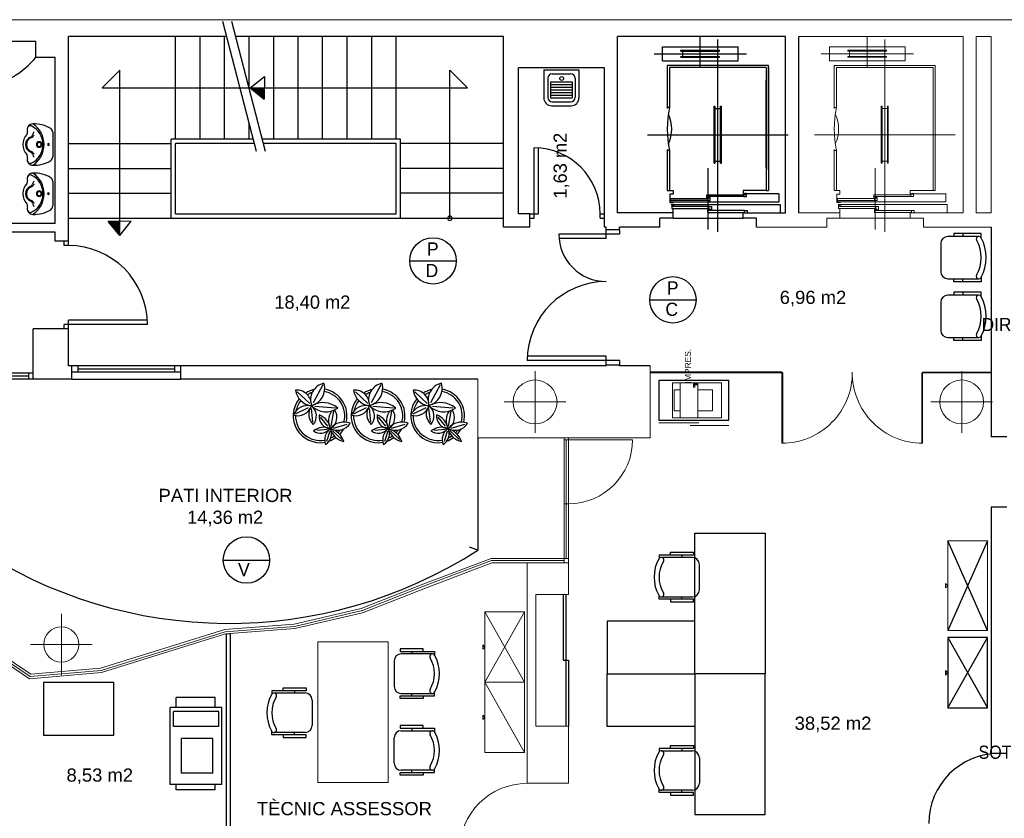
# Model space of a CAD drawing. Header units: metres. Extents: x -1 to 438, y -6 to 39.
# Tile 6 of 7: x 410 to 421, y 19 to 28. Entities that reach past the tile are written whole.
import ezdxf

# ---------------------------------------------------------------- set-up
doc = ezdxf.new("R2010")
doc.units = ezdxf.units.M
doc.linetypes.add('CONTINUA', pattern=[0])
doc.linetypes.add('PUNKT', pattern=[6.35, 0, -6.35])
for name, color, linetype, lineweight in [('P1 MOBLES ACTUAL', 7, 'CONTINUA', 25), ('P1 MURS ACTUAL', 7, 'CONTINUA', 25), ('P1 TEXT ACTUAL', 7, 'CONTINUA', 25)]:
    doc.layers.add(name, color=color, linetype=linetype, lineweight=lineweight)
doc.styles.add('ARIAL', font='arial.ttf')
doc.styles.add('Century Gothic', font='txt')

# ---------------------------------------------------------------- blocks, each defined once
blk = doc.blocks.new('OBJETO_COMPLEJO_2')
at = {"layer": 'P1 MURS ACTUAL', "transparency": 33554687}
for start, end in [(90, 270), (270, 90)]:
    blk.add_arc((415.167, 25.989), 0.025, start, end, dxfattribs=at)

msp = doc.modelspace()

# ---------------------------------------------------------------- linework, layer by layer
at = {"layer": 'P1 MOBLES ACTUAL', "color": 180, "linetype": 'CONTINUA', "transparency": 33554687}
for p, q in [((421.188, 25.781), (420.834, 25.781)), ((421.004, 25.816), (421.004, 25.781)), ((420.754, 25.701), (420.754, 25.381)), ((420.834, 25.301), (421.188, 25.301)), ((420.904, 25.271), (420.904, 25.296)), ((421.004, 25.266), (421.004, 25.301)), ((421.188, 25.113), (420.834, 25.113)), ((421.004, 25.148), (421.004, 25.113)), ((420.754, 25.033), (420.754, 24.713)), ((420.834, 24.633), (421.188, 24.633)), ((420.904, 24.603), (420.904, 24.628)), ((421.004, 24.598), (421.004, 24.633)), ((417.927, 22.13), (417.574, 22.13)), ((417.807, 22.157), (417.807, 22.13)), ((418.007, 21.76), (418.007, 22.05)), ((417.574, 21.68), (417.927, 21.68)), ((417.807, 21.653), (417.807, 21.68)), ((414.534, 20.952), (414.534, 20.662)), ((414.967, 21.032), (414.614, 21.032)), ((414.734, 21.059), (414.734, 21.032)), ((413.167, 20.587), (413.52, 20.587)), ((413.4, 20.613), (413.4, 20.587)), ((413.6, 20.507), (413.6, 20.217)), ((414.614, 20.582), (414.967, 20.582)), ((414.734, 20.556), (414.734, 20.582)), ((414.734, 20.185), (414.734, 20.158)), ((413.52, 20.137), (413.167, 20.137)), ((413.4, 20.11), (413.4, 20.137)), ((414.534, 19.788), (414.534, 20.078)), ((414.614, 20.158), (414.967, 20.158)), ((417.807, 19.957), (417.807, 19.93)), ((417.574, 19.93), (417.927, 19.93)), ((418.007, 19.85), (418.007, 19.56)), ((414.967, 19.708), (414.614, 19.708)), ((414.734, 19.682), (414.734, 19.708)), ((417.927, 19.48), (417.574, 19.48)), ((417.807, 19.453), (417.807, 19.48))]:
    msp.add_line(p, q, dxfattribs=at)
at = {"layer": 'P1 MOBLES ACTUAL', "color": 180, "transparency": 33554687}
for p, q in [((413.721, 24.095), (413.611, 23.887)), ((414.381, 24.095), (414.271, 23.887)), ((415.059, 24.095), (414.949, 23.887)), ((413.431, 24.012), (413.573, 23.881)), ((414.092, 24.012), (414.233, 23.881)), ((414.769, 24.012), (414.911, 23.881)), ((413.412, 23.762), (413.56, 23.836)), ((413.609, 23.673), (413.593, 23.826)), ((413.865, 23.828), (413.632, 23.847)), ((413.817, 23.623), (413.847, 23.792)), ((414.072, 23.762), (414.22, 23.836)), ((414.269, 23.673), (414.253, 23.826)), ((414.526, 23.828), (414.292, 23.847)), ((414.477, 23.623), (414.507, 23.792)), ((414.749, 23.762), (414.898, 23.836)), ((414.947, 23.673), (414.93, 23.826)), ((415.203, 23.828), (414.969, 23.847)), ((415.154, 23.623), (415.184, 23.792)), ((413.779, 23.622), (413.696, 23.725)), ((413.843, 23.602), (413.999, 23.644)), ((414.439, 23.622), (414.356, 23.725)), ((414.504, 23.602), (414.659, 23.644)), ((415.117, 23.622), (415.033, 23.725)), ((415.181, 23.602), (415.337, 23.644)), ((413.776, 23.587), (413.652, 23.572)), ((413.8, 23.568), (413.765, 23.447)), ((413.833, 23.569), (413.937, 23.471)), ((414.436, 23.587), (414.312, 23.572)), ((414.46, 23.568), (414.425, 23.447)), ((414.493, 23.569), (414.597, 23.471)), ((415.114, 23.587), (414.99, 23.572)), ((415.138, 23.568), (415.102, 23.447)), ((415.171, 23.569), (415.275, 23.471)), ((412.497, 20.534), (412.054, 20.534)), ((412.054, 20.423), (412.054, 20.534)), ((412.497, 20.423), (412.497, 20.534)), ((411.985, 19.544), (411.985, 20.423)), ((412.571, 20.423), (411.985, 20.423)), ((412.571, 19.544), (412.571, 20.423)), ((412.539, 20.375), (412.023, 20.375)), ((412.023, 20.206), (412.023, 20.375)), ((412.539, 20.206), (412.539, 20.375)), ((412.539, 20.206), (412.023, 20.206)), ((412.47, 20.068), (412.113, 20.068)), ((412.113, 19.675), (412.113, 20.068)), ((412.47, 19.675), (412.47, 20.068)), ((412.47, 19.675), (412.113, 19.675)), ((412.571, 19.544), (411.985, 19.544)), ((412.054, 19.484), (412.054, 19.544)), ((412.497, 19.484), (412.497, 19.544)), ((412.497, 19.484), (412.054, 19.484))]:
    msp.add_line(p, q, dxfattribs=at)
at = {"layer": 'P1 MOBLES ACTUAL', "linetype": 'CONTINUA', "lineweight": 13, "transparency": 33554687}
for p, q in [((418.001, 23.662), (417.544, 23.662)), ((418.344, 23.632), (417.901, 23.632)), ((415.567, 20.709), (416.017, 21.509)), ((415.567, 21.509), (416.017, 20.709)), ((415.567, 20.709), (416.017, 19.909))]:
    msp.add_line(p, q, dxfattribs=at)
at = {"layer": 'P1 MOBLES ACTUAL', "transparency": 33554687}
for p, q in [((421.284, 22.317), (420.834, 21.297)), ((421.284, 21.297), (420.834, 22.317)), ((420.834, 20.418), (421.284, 21.218)), ((420.834, 21.218), (421.284, 20.418))]:
    msp.add_line(p, q, dxfattribs=at)
at = {"layer": 'P1 MOBLES ACTUAL', "color": 180, "linetype": 'CONTINUA', "transparency": 33554687}
for points in [[(421.214, 25.765), (421.214, 25.816), (421.004, 25.816), (420.904, 25.816), (420.904, 25.781)], [(421.214, 25.316), (421.214, 25.266), (421.004, 25.266), (420.904, 25.266), (420.904, 25.301)], [(421.214, 25.097), (421.214, 25.148), (421.004, 25.148), (420.904, 25.148), (420.904, 25.113)], [(421.214, 24.648), (421.214, 24.598), (421.004, 24.598), (420.904, 24.598), (420.904, 24.633)], [(417.679, 22.157), (417.679, 22.188), (417.939, 22.188), (417.939, 22.157), (417.549, 22.157), (417.549, 22.117)], [(417.679, 21.653), (417.679, 21.623), (417.939, 21.623), (417.939, 21.653), (417.549, 21.653), (417.549, 21.693)], [(414.863, 21.059), (414.863, 21.09), (414.603, 21.09), (414.603, 21.059), (414.993, 21.059), (414.993, 21.019)], [(413.271, 20.613), (413.271, 20.644), (413.531, 20.644), (413.531, 20.613), (413.141, 20.613), (413.141, 20.573)], [(414.863, 20.556), (414.863, 20.525), (414.603, 20.525), (414.603, 20.556), (414.993, 20.556), (414.993, 20.596)], [(414.863, 20.185), (414.863, 20.216), (414.603, 20.216), (414.603, 20.185), (414.993, 20.185), (414.993, 20.145)], [(413.271, 20.11), (413.271, 20.079), (413.531, 20.079), (413.531, 20.11), (413.141, 20.11), (413.141, 20.15)], [(417.679, 19.957), (417.679, 19.988), (417.939, 19.988), (417.939, 19.957), (417.549, 19.957), (417.549, 19.917)], [(414.863, 19.682), (414.863, 19.651), (414.603, 19.651), (414.603, 19.682), (414.993, 19.682), (414.993, 19.722)], [(417.679, 19.453), (417.679, 19.423), (417.939, 19.423), (417.939, 19.453), (417.549, 19.453), (417.549, 19.493)]]:
    msp.add_lwpolyline(points, dxfattribs=at)
for points in [[(418.344, 24.142), (417.544, 24.142), (417.544, 23.692), (418.344, 23.692), (418.344, 24.142)], [(417.957, 20.805), (417.957, 22.405), (418.757, 22.405), (418.757, 20.805), (417.957, 20.805)], [(416.957, 21.405), (416.957, 20.805), (417.957, 20.805), (417.957, 21.405), (416.957, 21.405)], [(420.834, 21.218), (420.834, 20.418), (421.284, 20.418), (421.284, 21.218), (420.834, 21.218)], [(420.834, 20.818), (420.809, 20.843), (420.809, 20.793), (420.834, 20.818)], [(416.957, 20.205), (416.957, 20.805), (417.957, 20.805), (417.957, 20.205), (416.957, 20.205)], [(417.957, 20.805), (417.957, 19.205), (418.757, 19.205), (418.757, 20.805), (417.957, 20.805)]]:
    msp.add_lwpolyline(points, close=True, dxfattribs=at)
at = {"layer": 'P1 MOBLES ACTUAL', "linetype": 'CONTINUA', "lineweight": 13, "transparency": 33554687}
for points in [[(417.79, 24.118), (417.79, 23.717), (417.702, 23.717), (417.702, 24.118), (417.79, 24.118)], [(417.79, 24.118), (417.99, 24.118), (417.99, 23.717), (417.79, 23.717), (417.79, 24.118)], [(417.946, 24.105), (417.946, 24.095), (417.94, 24.095), (417.94, 24.105), (417.946, 24.105)], [(417.958, 24.105), (417.958, 24.095), (417.952, 24.095), (417.952, 24.105), (417.958, 24.105)], [(417.969, 24.105), (417.969, 24.095), (417.963, 24.095), (417.963, 24.105), (417.969, 24.105)], [(417.98, 24.105), (417.98, 24.095), (417.975, 24.095), (417.975, 24.105), (417.98, 24.105)], [(417.99, 24.118), (418.26, 24.118), (418.26, 23.717), (417.99, 23.717), (417.99, 24.118)], [(417.721, 24.038), (417.79, 24.038), (417.79, 23.797), (417.721, 23.797), (417.721, 24.038)], [(417.957, 24.089), (417.957, 24.066), (417.94, 24.066), (417.94, 24.089), (417.957, 24.089)], [(417.99, 24.038), (418.156, 24.038), (418.156, 23.797), (417.99, 23.797), (417.99, 24.038)], [(420.834, 21.297), (420.834, 22.317), (421.284, 22.317), (421.284, 21.297), (420.834, 21.297)], [(420.834, 21.807), (420.809, 21.782), (420.809, 21.832), (420.834, 21.807)], [(414.467, 19.57), (414.467, 21.17), (413.667, 21.17), (413.667, 19.57), (414.467, 19.57)]]:
    msp.add_lwpolyline(points, close=True, dxfattribs=at)
at = {"layer": 'P1 MOBLES ACTUAL', "color": 180, "linetype": 'CONTINUA', "lineweight": 13, "transparency": 33554687}
for points in [[(415.567, 21.509), (415.567, 20.709), (416.017, 20.709), (416.017, 21.509), (415.567, 21.509)], [(415.567, 21.109), (415.542, 21.134), (415.542, 21.084), (415.567, 21.109)], [(415.567, 20.709), (415.567, 19.909), (416.017, 19.909), (416.017, 20.709), (415.567, 20.709)], [(415.567, 20.309), (415.542, 20.334), (415.542, 20.284), (415.567, 20.309)]]:
    msp.add_lwpolyline(points, close=True, dxfattribs=at)
at = {"layer": 'P1 MOBLES ACTUAL', "transparency": 33554687}
msp.add_lwpolyline([(410.542, 20.106), (411.342, 20.106), (411.342, 20.706), (410.542, 20.706), (410.542, 20.106)], close=True, dxfattribs=at)
at = {"layer": 'P1 MOBLES ACTUAL', "color": 180, "linetype": 'CONTINUA', "transparency": 33554687}
for centre, radius, start, end in [((420.834, 25.701), 0.08, 90, 180), ((421.188, 25.751), 0.03, 28.8525, 212.666), ((420.819, 25.541), 0.395, 330.6158, 29.3842), ((420.794, 25.541), 0.476, 331.8933, 28.1067), ((420.834, 25.381), 0.08, 180, 270), ((421.188, 25.331), 0.03, 147.334, 331.1475), ((420.834, 25.033), 0.08, 90, 180), ((421.188, 25.083), 0.03, 28.8525, 212.666), ((420.819, 24.873), 0.395, 330.6158, 29.3842), ((420.794, 24.873), 0.476, 331.8933, 28.1067), ((420.834, 24.713), 0.08, 180, 270), ((421.188, 24.663), 0.03, 147.334, 331.1475), ((417.909, 21.905), 0.418, 149.5867, 210.4133), ((417.888, 21.905), 0.34, 148.2704, 211.7296), ((417.574, 22.1), 0.03, 327.334, 146.1712), ((417.927, 22.05), 0.08, 0, 90), ((417.927, 21.76), 0.08, 270, 0), ((417.574, 21.71), 0.03, 213.8288, 32.666), ((414.614, 20.952), 0.08, 90, 180), ((414.968, 21.002), 0.03, 33.8288, 212.666), ((414.653, 20.807), 0.34, 328.2704, 31.7296), ((414.632, 20.807), 0.418, 329.5867, 30.4133), ((414.614, 20.662), 0.08, 180, 270), ((414.968, 20.612), 0.03, 147.334, 326.1712), ((413.502, 20.362), 0.418, 149.5867, 210.4133), ((413.166, 20.557), 0.03, 327.334, 146.1712), ((413.481, 20.362), 0.34, 148.2704, 211.7296), ((413.52, 20.507), 0.08, 0, 90), ((413.166, 20.167), 0.03, 213.8288, 32.666), ((413.52, 20.217), 0.08, 270, 0), ((414.614, 20.078), 0.08, 90, 180), ((414.968, 20.128), 0.03, 33.8288, 212.666), ((414.653, 19.933), 0.34, 328.2704, 31.7296), ((414.632, 19.933), 0.418, 329.5867, 30.4133), ((417.909, 19.705), 0.418, 149.5867, 210.4133), ((417.888, 19.705), 0.34, 148.2704, 211.7296), ((417.574, 19.9), 0.03, 327.334, 146.1712), ((417.927, 19.85), 0.08, 0, 90), ((414.614, 19.788), 0.08, 180, 270), ((414.968, 19.738), 0.03, 147.334, 326.1712), ((417.574, 19.51), 0.03, 213.8288, 32.666), ((417.927, 19.56), 0.08, 270, 0)]:
    msp.add_arc(centre, radius, start, end, dxfattribs=at)
at = {"layer": 'P1 MOBLES ACTUAL', "color": 180, "transparency": 33554687}
for centre, radius, start, end in [((413.774, 23.923), 0.192, 102.106, 200.1749), ((413.54, 24.054), 0.204, 285.7817, 15.3507), ((414.434, 23.923), 0.192, 102.106, 200.1749), ((414.2, 24.054), 0.204, 285.7817, 15.3507), ((415.111, 23.923), 0.192, 102.106, 200.1749), ((414.877, 24.054), 0.204, 285.7817, 15.3507), ((413.62, 24.063), 0.21, 187.9837, 262.0826), ((413.426, 23.867), 0.166, 356.834, 94.9195), ((413.691, 23.741), 0.306, 103.4928, 122.3252), ((413.691, 23.741), 0.28, 109.0445, 120.8243), ((413.691, 23.741), 0.28, 345.1624, 79.9119), ((413.691, 23.741), 0.306, 346.1915, 80.1916), ((414.28, 24.063), 0.21, 187.9837, 262.0826), ((414.087, 23.867), 0.166, 356.834, 94.9195), ((414.351, 23.741), 0.306, 103.4928, 122.3252), ((414.351, 23.741), 0.28, 109.0445, 120.8243), ((414.351, 23.741), 0.28, 345.1624, 79.9119), ((414.351, 23.741), 0.306, 346.1915, 80.1916), ((414.957, 24.063), 0.21, 187.9837, 262.0826), ((414.764, 23.867), 0.166, 356.834, 94.9195), ((415.029, 23.741), 0.306, 103.4928, 122.3252), ((415.029, 23.741), 0.28, 109.0445, 120.8243), ((415.029, 23.741), 0.28, 345.1624, 79.9119), ((415.029, 23.741), 0.306, 346.1915, 80.1916), ((413.691, 23.741), 0.306, 140.8678, 280.2087), ((413.691, 23.741), 0.28, 141.7508, 168.3677), ((413.724, 23.63), 0.261, 49.6917, 119.1053), ((414.351, 23.741), 0.306, 140.8678, 280.2087), ((414.351, 23.741), 0.28, 141.7508, 168.3677), ((414.384, 23.63), 0.261, 49.6917, 119.1053), ((415.029, 23.741), 0.306, 140.8678, 280.2087), ((415.029, 23.741), 0.28, 141.7508, 168.3677), ((415.062, 23.63), 0.261, 49.6917, 119.1053), ((413.435, 23.908), 0.166, 252.4588, 340.924), ((413.554, 23.673), 0.185, 78.3442, 154.7575), ((413.718, 23.759), 0.157, 142.2558, 228.0353), ((413.5, 23.739), 0.149, 319.2212, 51.7942), ((413.759, 24.015), 0.229, 223.8495, 305.6071), ((413.971, 23.685), 0.185, 143.7337, 208.7027), ((413.733, 23.724), 0.15, 300.6452, 34.7063), ((414.095, 23.908), 0.166, 252.4588, 340.924), ((414.214, 23.673), 0.185, 78.3442, 154.7575), ((414.378, 23.759), 0.157, 142.2558, 228.0353), ((414.161, 23.739), 0.149, 319.2212, 51.7942), ((414.42, 24.015), 0.229, 223.8495, 305.6071), ((414.631, 23.685), 0.185, 143.7337, 208.7027), ((414.393, 23.724), 0.15, 300.6452, 34.7063), ((414.773, 23.908), 0.166, 252.4588, 340.924), ((414.892, 23.673), 0.185, 78.3442, 154.7575), ((415.056, 23.759), 0.157, 142.2558, 228.0353), ((414.838, 23.739), 0.149, 319.2212, 51.7942), ((415.097, 24.015), 0.229, 223.8495, 305.6071), ((415.309, 23.685), 0.185, 143.7337, 208.7027), ((415.071, 23.724), 0.15, 300.6452, 34.7063), ((413.691, 23.741), 0.28, 179.3019, 280.4983), ((413.824, 23.739), 0.146, 175.0386, 264.006), ((413.608, 23.56), 0.205, 9.9352, 69.7681), ((413.888, 23.749), 0.173, 242.4878, 326.9762), ((413.965, 23.466), 0.203, 70.8915, 139.9005), ((414.351, 23.741), 0.28, 179.3019, 280.4983), ((414.484, 23.739), 0.146, 175.0386, 264.006), ((414.268, 23.56), 0.205, 9.9352, 69.7681), ((414.548, 23.749), 0.173, 242.4878, 326.9762), ((414.625, 23.466), 0.203, 70.8915, 139.9005), ((415.029, 23.741), 0.28, 179.3019, 280.4983), ((415.162, 23.739), 0.146, 175.0386, 264.006), ((414.945, 23.56), 0.205, 9.9352, 69.7681), ((415.225, 23.749), 0.173, 242.4878, 326.9762), ((415.303, 23.466), 0.203, 70.8915, 139.9005), ((413.735, 23.416), 0.194, 68.3745, 127.9916), ((413.696, 23.682), 0.139, 234.0564, 321.9353), ((413.893, 23.471), 0.15, 124.7099, 201.6743), ((413.68, 23.536), 0.141, 301.256, 23.9088), ((413.746, 23.374), 0.229, 19.1579, 74.5483), ((414.001, 23.645), 0.2, 194.941, 258.8355), ((413.691, 23.741), 0.28, 316.534, 324.6631), ((413.691, 23.741), 0.306, 316.5106, 330.7133), ((414.395, 23.416), 0.194, 68.3745, 127.9916), ((414.356, 23.682), 0.139, 234.0564, 321.9353), ((414.553, 23.471), 0.15, 124.7099, 201.6743), ((414.34, 23.536), 0.141, 301.256, 23.9088), ((414.406, 23.374), 0.229, 19.1579, 74.5483), ((414.661, 23.645), 0.2, 194.941, 258.8355), ((414.351, 23.741), 0.28, 316.534, 324.6631), ((414.351, 23.741), 0.306, 316.5106, 330.7133), ((415.072, 23.416), 0.194, 68.3745, 127.9916), ((415.034, 23.682), 0.139, 234.0564, 321.9353), ((415.23, 23.471), 0.15, 124.7099, 201.6743), ((415.018, 23.536), 0.141, 301.256, 23.9088), ((415.084, 23.374), 0.229, 19.1579, 74.5483), ((415.339, 23.645), 0.2, 194.941, 258.8355), ((415.029, 23.741), 0.28, 316.534, 324.6631), ((415.029, 23.741), 0.306, 316.5106, 330.7133), ((413.691, 23.741), 0.306, 289.3547, 305.9995), ((413.691, 23.741), 0.28, 295.6062, 305.0739), ((414.351, 23.741), 0.306, 289.3547, 305.9995), ((414.351, 23.741), 0.28, 295.6062, 305.0739), ((415.029, 23.741), 0.306, 289.3547, 305.9995), ((415.029, 23.741), 0.28, 295.6062, 305.0739)]:
    msp.add_arc(centre, radius, start, end, dxfattribs=at)
at = {"layer": 'P1 MURS ACTUAL', "lineweight": 13, "transparency": 33554687}
for p, q in [((400.734, 28.248), (427.484, 28.248)), ((421.007, 28.059), (419.137, 28.059)), ((421.007, 26.049), (421.007, 28.059)), ((421.157, 26.049), (421.157, 28.059)), ((421.327, 28.059), (421.157, 28.059)), ((421.327, 28.059), (421.327, 26.049)), ((419.487, 27.941), (420.347, 27.941)), ((419.487, 27.781), (420.347, 27.781)), ((419.542, 27.729), (419.542, 27.237)), ((420.692, 27.729), (419.542, 27.729)), ((419.567, 27.704), (419.567, 27.249)), ((420.667, 27.704), (419.567, 27.704)), ((420.667, 27.704), (420.667, 26.304)), ((420.692, 26.539), (420.692, 27.729)), ((420.692, 27.704), (420.692, 26.304)), ((420.667, 26.564), (420.667, 27.564)), ((419.567, 27.249), (419.542, 27.249)), ((419.542, 26.773), (419.542, 26.304)), ((419.567, 26.759), (419.542, 26.759)), ((419.567, 26.759), (419.567, 26.304)), ((420.414, 26.235), (419.992, 26.235)), ((420.812, 26.268), (420.407, 26.268)), ((420.812, 26.268), (420.812, 26.174)), ((419.572, 26.174), (420.812, 26.174)), ((420, 26.19), (419.578, 26.19)), ((420.014, 26.122), (419.592, 26.122)), ((419.137, 26.049), (419.607, 26.049)), ((419.607, 26.049), (419.607, 26.1)), ((419.607, 25.989), (419.607, 26.049)), ((420.422, 26.077), (420, 26.077)), ((420.407, 25.989), (420.407, 26.049)), ((420.407, 26.049), (421.007, 26.049)), ((421.157, 26.049), (421.327, 26.049)), ((419.457, 25.889), (418.657, 25.889)), ((419.457, 25.889), (419.457, 25.989)), ((419.607, 25.989), (419.457, 25.989)), ((419.607, 25.989), (420.407, 25.989)), ((420.557, 25.989), (420.407, 25.989)), ((420.557, 25.889), (420.557, 25.989)), ((421.327, 25.889), (420.557, 25.889)), ((417.447, 23.489), (417.447, 24.309)), ((418.947, 24.239), (418.947, 23.429)), ((418.957, 24.229), (418.957, 23.429)), ((421.327, 24.229), (420.537, 24.229)), ((420.537, 24.229), (420.537, 23.429)), ((421.327, 24.239), (420.547, 24.239)), ((420.547, 24.239), (420.547, 23.429)), ((415.487, 23.489), (415.487, 24.159)), ((415.487, 23.489), (417.447, 23.489)), ((416.467, 22.069), (416.467, 23.489)), ((416.492, 22.119), (416.492, 23.469)), ((416.517, 22.069), (416.517, 23.489)), ((414.891, 21.836), (415.638, 22.119)), ((414.899, 21.813), (415.642, 22.094)), ((415.638, 22.119), (416.517, 22.119)), ((415.642, 22.094), (416.467, 22.094)), ((414.908, 21.789), (415.647, 22.069)), ((415.647, 22.069), (416.047, 22.069)), ((416.047, 22.069), (416.047, 19.559)), ((416.047, 22.069), (416.517, 22.069)), ((416.517, 22.069), (416.517, 21.709)), ((414.89, 21.836), (414.158, 21.547)), ((414.899, 21.813), (414.164, 21.523)), ((414.908, 21.789), (414.173, 21.499)), ((416.147, 21.709), (416.147, 20.209)), ((416.147, 21.709), (416.517, 21.709)), ((414.158, 21.547), (413.397, 21.369)), ((414.168, 21.524), (413.4, 21.344)), ((414.173, 21.499), (413.404, 21.319)), ((412.607, 21.309), (411.194, 20.869)), ((413.397, 21.369), (412.607, 21.309)), ((413.4, 21.344), (412.612, 21.284)), ((413.404, 21.319), (412.616, 21.259)), ((409.747, 21.236), (410.4, 20.801)), ((409.747, 21.206), (410.393, 20.775)), ((412.612, 21.284), (411.199, 20.844)), ((412.616, 21.259), (411.203, 20.819)), ((409.747, 21.176), (410.386, 20.749)), ((411.199, 20.844), (410.393, 20.775)), ((411.194, 20.869), (410.4, 20.801)), ((411.203, 20.819), (410.386, 20.749)), ((416.147, 20.209), (416.517, 20.209)), ((416.517, 20.209), (416.517, 19.559)), ((416.047, 19.559), (416.517, 19.559))]:
    msp.add_line(p, q, dxfattribs=at)
at = {"layer": 'P1 MURS ACTUAL', "transparency": 33554687}
for p, q in [((412.967, 26.749), (412.584, 28.228)), ((413.07, 26.749), (412.688, 28.228)), ((410.827, 25.729), (410.827, 28.059)), ((412.628, 28.059), (410.827, 28.059)), ((412.047, 26.889), (412.047, 28.059)), ((412.326, 26.889), (412.326, 28.059)), ((412.605, 26.889), (412.605, 28.059)), ((415.777, 28.059), (412.731, 28.059)), ((412.884, 27.47), (412.884, 28.059)), ((413.163, 26.889), (413.163, 28.059)), ((413.441, 26.889), (413.441, 28.059)), ((413.72, 26.889), (413.72, 28.059)), ((413.999, 26.889), (413.999, 28.059)), ((414.278, 26.889), (414.278, 28.059)), ((414.557, 26.889), (414.557, 28.059)), ((415.777, 25.889), (415.777, 28.059)), ((417.077, 26.049), (417.077, 28.059)), ((418.987, 28.059), (417.077, 28.059)), ((418.017, 27.711), (418.017, 28.059)), ((418.217, 25.833), (418.217, 28.024)), ((418.987, 26.049), (418.987, 28.059)), ((419.137, 26.049), (419.137, 28.059)), ((410.457, 27.999), (408.987, 27.999)), ((410.457, 27.819), (410.457, 27.999)), ((417.587, 27.781), (417.587, 27.941)), ((417.587, 27.941), (418.447, 27.941)), ((417.797, 27.901), (418.237, 27.901)), ((417.797, 27.891), (417.797, 27.901)), ((418.237, 27.891), (418.237, 27.901)), ((418.447, 27.781), (418.447, 27.941)), ((410.677, 27.819), (410.457, 27.819)), ((410.677, 25.929), (410.677, 27.819)), ((417.492, 27.861), (418.542, 27.861)), ((417.797, 27.891), (418.237, 27.891)), ((417.797, 27.821), (417.797, 27.831)), ((417.797, 27.831), (418.237, 27.831)), ((417.797, 27.821), (418.237, 27.821)), ((417.817, 27.831), (417.817, 27.891)), ((418.217, 27.831), (418.217, 27.891)), ((418.237, 27.821), (418.237, 27.831)), ((416.927, 27.699), (415.947, 27.699)), ((415.947, 26.039), (415.947, 27.699)), ((416.927, 25.889), (416.927, 27.699)), ((417.587, 27.781), (418.447, 27.781)), ((418.792, 27.729), (417.642, 27.729)), ((417.642, 27.729), (417.642, 27.237)), ((418.767, 27.704), (417.667, 27.704)), ((417.667, 27.704), (417.667, 27.249)), ((418.767, 27.704), (418.767, 26.304)), ((418.792, 26.539), (418.792, 27.729)), ((418.792, 27.704), (418.792, 26.304)), ((411.211, 27.474), (411.411, 27.674)), ((411.411, 25.795), (411.411, 27.674)), ((412.896, 27.474), (413.057, 27.603)), ((413.057, 27.603), (413.055, 27.343)), ((415.167, 25.989), (415.167, 27.674)), ((415.167, 27.674), (415.367, 27.474)), ((418.767, 26.564), (418.767, 27.564)), ((411.211, 27.474), (415.367, 27.474)), ((412.896, 27.474), (413.055, 27.343)), ((417.667, 27.249), (417.642, 27.249)), ((418.177, 27.264), (418.187, 27.264)), ((418.177, 26.614), (418.177, 27.264)), ((418.187, 26.614), (418.187, 27.264)), ((418.187, 27.239), (418.247, 27.239)), ((418.247, 27.264), (418.257, 27.264)), ((418.247, 26.614), (418.247, 27.264)), ((418.257, 26.614), (418.257, 27.264)), ((412.884, 26.889), (412.884, 27.071)), ((417.417, 26.939), (419.017, 26.939)), ((410.827, 26.839), (411.997, 26.839)), ((411.997, 25.989), (411.997, 26.889)), ((412.931, 26.889), (411.997, 26.889)), ((412.047, 26.039), (412.047, 26.839)), ((412.943, 26.839), (412.047, 26.839)), ((414.607, 26.889), (413.034, 26.889)), ((414.557, 26.839), (413.047, 26.839)), ((414.557, 26.039), (414.557, 26.839)), ((414.607, 25.989), (414.607, 26.889)), ((415.777, 26.839), (414.607, 26.839)), ((416.127, 25.989), (416.127, 26.789)), ((416.177, 26.039), (416.177, 26.788)), ((417.642, 26.773), (417.642, 26.304)), ((417.667, 26.759), (417.642, 26.759)), ((417.667, 26.759), (417.667, 26.304)), ((410.827, 26.556), (411.997, 26.556)), ((415.777, 26.556), (414.607, 26.556)), ((418.107, 25.86), (418.107, 26.558)), ((418.177, 26.614), (418.187, 26.614)), ((418.187, 26.639), (418.247, 26.639)), ((418.247, 26.614), (418.257, 26.614)), ((410.827, 26.273), (411.997, 26.273)), ((415.777, 26.273), (414.607, 26.273)), ((417.642, 26.304), (417.707, 26.304)), ((418.514, 26.235), (418.092, 26.235)), ((418.912, 26.268), (418.507, 26.268)), ((418.767, 26.304), (418.792, 26.304)), ((418.912, 26.268), (418.912, 26.174)), ((417.672, 26.174), (418.912, 26.174)), ((418.1, 26.19), (417.678, 26.19)), ((418.114, 26.122), (417.692, 26.122)), ((412.047, 26.039), (414.557, 26.039)), ((416.077, 26.039), (415.947, 26.039)), ((416.077, 25.889), (416.077, 26.039)), ((416.077, 26.039), (416.177, 26.039)), ((416.877, 25.989), (416.877, 26.039)), ((416.877, 26.039), (416.927, 26.039)), ((417.707, 26.049), (417.077, 26.049)), ((417.707, 26.049), (417.707, 26.1)), ((417.707, 25.989), (417.707, 26.049)), ((418.522, 26.077), (418.1, 26.077)), ((418.507, 25.989), (418.507, 26.049)), ((418.507, 26.049), (418.987, 26.049)), ((410.677, 25.929), (409.857, 25.929)), ((410.827, 25.989), (415.777, 25.989)), ((411.541, 25.955), (411.281, 25.953)), ((411.412, 25.793), (411.281, 25.953)), ((411.412, 25.793), (411.541, 25.955)), ((416.077, 25.889), (415.777, 25.889)), ((416.077, 25.989), (416.127, 25.989)), ((416.877, 25.989), (416.927, 25.989)), ((416.947, 25.889), (416.927, 25.889)), ((416.947, 25.859), (416.947, 25.889)), ((417.557, 25.889), (417.097, 25.889)), ((417.097, 25.859), (417.097, 25.889)), ((417.557, 25.889), (417.557, 25.989)), ((417.707, 25.989), (417.557, 25.989)), ((417.707, 25.989), (418.507, 25.989)), ((418.657, 25.989), (418.507, 25.989)), ((418.657, 25.889), (418.657, 25.989)), ((421.327, 25.889), (421.327, 23.503)), ((410.677, 25.829), (409.857, 25.829)), ((410.677, 25.729), (410.677, 25.829)), ((417.097, 25.809), (416.407, 25.809)), ((417.097, 25.859), (416.947, 25.859)), ((416.947, 25.759), (416.947, 25.859)), ((417.097, 25.859), (417.097, 25.809)), ((410.827, 25.729), (410.677, 25.729)), ((410.777, 25.679), (410.777, 25.729)), ((410.827, 25.679), (410.777, 25.679)), ((410.827, 25.679), (410.827, 25.729)), ((416.947, 25.759), (416.407, 25.759)), ((411.727, 24.779), (410.777, 24.779)), ((410.777, 24.729), (410.777, 24.779)), ((410.827, 24.729), (410.827, 24.829)), ((411.727, 24.829), (410.827, 24.829)), ((410.427, 24.159), (410.427, 24.729)), ((410.827, 24.729), (410.427, 24.729)), ((410.827, 24.309), (410.827, 24.729)), ((416.947, 24.419), (416.047, 24.419)), ((417.097, 24.369), (416.047, 24.369)), ((416.947, 24.319), (416.947, 24.419)), ((416.947, 24.309), (416.947, 24.319)), ((417.097, 24.319), (416.947, 24.319)), ((417.097, 24.369), (417.097, 24.319)), ((417.097, 24.309), (417.097, 24.319)), ((409.747, 24.229), (410.427, 24.229)), ((410.377, 24.159), (410.377, 24.229)), ((410.867, 24.309), (410.827, 24.309)), ((410.867, 24.159), (410.867, 24.309)), ((412.107, 24.309), (410.867, 24.309)), ((412.107, 24.239), (410.867, 24.239)), ((410.937, 24.239), (410.937, 24.309)), ((410.937, 24.274), (412.037, 24.274)), ((412.037, 24.239), (412.037, 24.309)), ((416.947, 24.309), (412.107, 24.309)), ((412.107, 24.159), (412.107, 24.309)), ((417.447, 24.309), (417.097, 24.309)), ((418.947, 24.239), (417.447, 24.239)), ((418.957, 24.229), (417.447, 24.229)), ((410.427, 24.159), (409.747, 24.159)), ((409.797, 24.194), (410.377, 24.194)), ((410.867, 24.159), (410.427, 24.159)), ((410.867, 24.159), (412.107, 24.159)), ((415.487, 24.159), (412.107, 24.159)), ((421.507, 23.503), (421.327, 23.503)), ((421.507, 22.703), (421.327, 22.703)), ((421.327, 22.703), (421.327, 19.9)), ((416.457, 21.709), (416.457, 20.959)), ((416.487, 21.709), (416.487, 20.209)), ((412.627, 21.26), (412.667, 21.263)), ((412.627, 17.609), (412.627, 21.26)), ((412.667, 21.263), (412.667, 17.604)), ((416.457, 20.959), (416.517, 20.959)), ((416.517, 20.959), (416.517, 20.209)), ((421.507, 19.9), (421.327, 19.9)), ((421.507, 19.9), (421.327, 19.9))]:
    msp.add_line(p, q, dxfattribs=at)
at = {"layer": 'P1 MURS ACTUAL', "linetype": 'CONTINUA', "lineweight": 13, "transparency": 33554687}
for p, q in [((419.917, 27.711), (419.917, 28.059)), ((420.117, 25.833), (420.117, 28.024)), ((419.487, 27.781), (419.487, 27.941)), ((419.697, 27.891), (419.697, 27.901)), ((419.697, 27.901), (420.137, 27.901)), ((420.137, 27.891), (420.137, 27.901)), ((420.347, 27.781), (420.347, 27.941)), ((419.392, 27.861), (420.442, 27.861)), ((419.697, 27.891), (420.137, 27.891)), ((419.697, 27.831), (420.137, 27.831)), ((419.697, 27.821), (419.697, 27.831)), ((419.697, 27.821), (420.137, 27.821)), ((419.717, 27.831), (419.717, 27.891)), ((420.117, 27.831), (420.117, 27.891)), ((420.137, 27.821), (420.137, 27.831)), ((420.077, 26.614), (420.077, 27.264)), ((420.077, 27.264), (420.087, 27.264)), ((420.087, 26.614), (420.087, 27.264)), ((420.087, 27.239), (420.147, 27.239)), ((420.147, 26.614), (420.147, 27.264)), ((420.147, 27.264), (420.157, 27.264)), ((420.157, 26.614), (420.157, 27.264)), ((419.317, 26.939), (420.917, 26.939)), ((420.007, 25.86), (420.007, 26.558)), ((420.077, 26.614), (420.087, 26.614)), ((420.087, 26.639), (420.147, 26.639)), ((420.147, 26.614), (420.157, 26.614)), ((419.542, 26.304), (419.607, 26.304)), ((420.667, 26.304), (420.692, 26.304)), ((416.467, 23.469), (417.247, 23.469)), ((416.467, 22.739), (416.517, 22.739))]:
    msp.add_line(p, q, dxfattribs=at)
at = {"layer": 'P1 MURS ACTUAL', "color": 180, "transparency": 33554687}
for p, q in [((416.237, 27.677), (416.637, 27.677)), ((416.237, 27.677), (416.237, 27.36)), ((416.637, 27.677), (416.637, 27.36)), ((416.282, 27.582), (416.282, 27.365)), ((416.332, 27.632), (416.542, 27.632)), ((416.592, 27.582), (416.592, 27.365)), ((416.311, 27.541), (416.311, 27.361)), ((416.311, 27.541), (416.561, 27.541)), ((416.311, 27.511), (416.561, 27.511)), ((416.311, 27.481), (416.561, 27.481)), ((416.311, 27.451), (416.561, 27.451)), ((416.561, 27.541), (416.561, 27.361)), ((416.311, 27.421), (416.561, 27.421)), ((416.311, 27.391), (416.561, 27.391)), ((416.311, 27.361), (416.561, 27.361)), ((416.327, 27.27), (416.547, 27.27)), ((416.332, 27.315), (416.542, 27.315)), ((410.649, 26.967), (410.649, 26.828)), ((410.649, 26.828), (410.649, 26.688)), ((410.649, 26.408), (410.649, 26.269)), ((410.649, 26.269), (410.649, 26.129)), ((415.487, 23.489), (415.487, 22.214))]:
    msp.add_line(p, q, dxfattribs=at)
at = {"layer": 'P1 MURS ACTUAL', "color": 7, "linetype": 'CONTINUA', "lineweight": 25, "transparency": 33554687}
for p, q in [((414.712, 25.504), (415.24, 25.504)), ((417.442, 25.061), (417.97, 25.061)), ((412.589, 22.1), (413.117, 22.1))]:
    msp.add_line(p, q, dxfattribs=at)
at = {"layer": 'P1 MURS ACTUAL', "color": 180, "linetype": 'CONTINUA', "lineweight": 13, "transparency": 33554687}
for p, q in [((416.137, 23.549), (416.137, 24.249)), ((420.992, 23.549), (420.992, 24.249)), ((415.787, 23.899), (416.487, 23.899)), ((420.642, 23.899), (421.342, 23.899)), ((410.747, 20.789), (410.747, 21.489)), ((410.397, 21.139), (411.097, 21.139))]:
    msp.add_line(p, q, dxfattribs=at)
at = {"layer": 'P1 MURS ACTUAL', "color": 180, "linetype": 'PUNKT', "transparency": 33554687}
for p, q in [((415.487, 22.214), (409.747, 24.159)), ((409.747, 22.259), (415.487, 24.159))]:
    msp.add_line(p, q, dxfattribs=at)
at = {"layer": 'P1 MURS ACTUAL', "transparency": 33554687}
for points in [[(417.667, 26.304), (417.707, 26.304), (417.707, 26.263), (417.672, 26.263), (417.672, 26.167), (417.712, 26.167)], [(417.708, 26.173), (417.678, 26.173), (417.678, 26.212), (418.1, 26.212), (418.1, 26.19), (418.13, 26.19), (418.13, 26.227), (418.11, 26.227)], [(418.122, 26.218), (418.092, 26.218), (418.092, 26.257), (418.514, 26.257), (418.514, 26.235), (418.544, 26.235), (418.544, 26.272), (418.524, 26.272)], [(418.767, 26.304), (418.507, 26.304), (418.507, 26.263), (418.537, 26.263)], [(417.685, 26.144), (418.925, 26.144), (418.925, 26.049)], [(417.722, 26.139), (417.692, 26.139), (417.692, 26.1), (418.114, 26.1), (418.114, 26.122), (418.144, 26.122), (418.144, 26.085), (418.124, 26.085)], [(418.13, 26.094), (418.1, 26.094), (418.1, 26.055), (418.522, 26.055), (418.522, 26.077), (418.552, 26.077), (418.552, 26.049)]]:
    msp.add_lwpolyline(points, dxfattribs=at)
at = {"layer": 'P1 MURS ACTUAL', "lineweight": 13, "transparency": 33554687}
for points in [[(419.567, 26.304), (419.607, 26.304), (419.607, 26.263), (419.572, 26.263), (419.572, 26.167), (419.612, 26.167)], [(419.608, 26.173), (419.578, 26.173), (419.578, 26.212), (420, 26.212), (420, 26.19), (420.03, 26.19), (420.03, 26.227), (420.01, 26.227)], [(420.022, 26.218), (419.992, 26.218), (419.992, 26.257), (420.414, 26.257), (420.414, 26.235), (420.444, 26.235), (420.444, 26.272), (420.424, 26.272)], [(420.667, 26.304), (420.407, 26.304), (420.407, 26.263), (420.437, 26.263)], [(419.585, 26.144), (420.825, 26.144), (420.825, 26.049)], [(419.622, 26.139), (419.592, 26.139), (419.592, 26.1), (420.014, 26.1), (420.014, 26.122), (420.044, 26.122), (420.044, 26.085), (420.024, 26.085)], [(420.03, 26.094), (420, 26.094), (420, 26.055), (420.422, 26.055), (420.422, 26.077), (420.452, 26.077), (420.452, 26.049)]]:
    msp.add_lwpolyline(points, dxfattribs=at)
at = {"layer": 'P1 MURS ACTUAL', "color": 180, "transparency": 33554687}
msp.add_circle((416.44, 27.579), 0.0213, dxfattribs=at)
at = {"layer": 'P1 MURS ACTUAL', "color": 7, "linetype": 'CONTINUA', "lineweight": 25, "transparency": 33554687}
for centre in [(414.976, 25.504), (417.706, 25.061), (412.853, 22.1)]:
    msp.add_circle(centre, 0.264, dxfattribs=at)
at = {"layer": 'P1 MURS ACTUAL', "lineweight": 13, "transparency": 33554687}
for centre, radius in [((416.137, 23.899), 0.25), ((420.992, 23.899), 0.25), ((410.747, 21.139), 0.2)]:
    msp.add_circle(centre, radius, dxfattribs=at)
at = {"layer": 'P1 MURS ACTUAL', "transparency": 33554687}
for centre, radius, start, end in [((409.722, 28.429), 0.955, 280.0736, 320.319), ((413.235, 35.597), 8.139, 267.7005, 268.7397), ((413.235, 35.597), 8.149, 267.7932, 268.7407), ((413.235, 35.597), 8.159, 267.8856, 268.7417), ((413.235, 35.597), 8.169, 267.9776, 268.7427), ((413.235, 35.597), 8.179, 268.0691, 268.7437), ((413.235, 35.597), 8.189, 268.1602, 268.7447), ((413.235, 35.597), 8.199, 268.2509, 268.7458), ((413.235, 35.597), 8.209, 268.3412, 268.7468), ((413.235, 35.597), 8.219, 268.4311, 268.7478), ((413.235, 35.597), 8.229, 268.5206, 268.7488), ((413.235, 35.597), 8.239, 268.6097, 268.7498), ((413.235, 35.597), 8.249, 268.6984, 268.7508), ((418.855, 27.004), 1.213, 168.3473, 191.6527), ((417.293, 27.004), 0.399, 334.7815, 25.2185), ((416.127, 26.039), 0.75, 0, 90), ((419.534, 26.133), 8.249, 181.2492, 181.3016), ((419.534, 26.133), 8.239, 181.2502, 181.3903), ((419.534, 26.133), 8.229, 181.2512, 181.4794), ((419.534, 26.133), 8.219, 181.2522, 181.5689), ((419.534, 26.133), 8.209, 181.2532, 181.6588), ((419.534, 26.133), 8.199, 181.2542, 181.7491), ((419.534, 26.133), 8.189, 181.2553, 181.8398), ((419.534, 26.133), 8.179, 181.2563, 181.9309), ((419.534, 26.133), 8.169, 181.2573, 182.0224), ((419.534, 26.133), 8.159, 181.2583, 182.1144), ((419.534, 26.133), 8.149, 181.2593, 182.2068), ((419.534, 26.133), 8.139, 181.2603, 182.2995), ((416.947, 25.809), 0.54, 180, 270), ((410.827, 24.779), 0.9, 0, 90), ((416.947, 24.369), 0.9, 90, 180), ((421.417, 19.1), 0.8, 90, 180)]:
    msp.add_arc(centre, radius, start, end, dxfattribs=at)
at = {"layer": 'P1 MURS ACTUAL', "color": 180, "transparency": 33554687}
for centre, radius, start, end in [((416.332, 27.582), 0.0501, 90, 180), ((416.542, 27.582), 0.0501, 0, 90), ((416.327, 27.36), 0.0902, 180, 270), ((416.332, 27.365), 0.0501, 180, 270), ((416.542, 27.365), 0.0501, 270, 0), ((416.547, 27.36), 0.0902, 270, 0), ((410.423, 26.997), 0.0654, 90, 198.2003), ((410.393, 27.008), 0.0335, 71.2025, 158.7958), ((410.308, 26.829), 0.231, 359.6858, 65.5464), ((410.438, 26.708), 0.355, 58.0933, 92.3957), ((410.27, 26.828), 0.28, 359.8755, 56.7496), ((410.599, 26.967), 0.05, 0, 58.0933), ((410.479, 26.828), 0.17, 137.6007, 180), ((410.432, 26.827), 0.093, 106.7314, 179.566), ((410.432, 26.827), 0.083, 106.7314, 179.566), ((410.328, 26.966), 0.035, 317.6007, 18.2003), ((410.396, 26.938), 0.0242, 293.2605, 356.4228), ((410.396, 26.938), 0.0342, 293.2605, 330.8345), ((410.465, 26.935), 0.0451, 127.5015, 177.7203), ((410.44, 26.92), 0.0141, 109.0265, 175.042), ((410.479, 26.828), 0.17, 180, 222.3993), ((410.432, 26.828), 0.093, 180.434, 253.2686), ((410.432, 26.828), 0.083, 180.434, 253.2686), ((410.308, 26.826), 0.231, 294.4536, 0.3142), ((410.27, 26.827), 0.28, 303.2504, 0.1245), ((410.494, 26.828), 0.0312, 0, 180), ((410.494, 26.828), 0.0312, 180, 0), ((410.494, 26.828), 0.023, 0, 180), ((410.494, 26.828), 0.023, 180, 0), ((410.599, 26.828), 0.0102, 0, 180), ((410.599, 26.828), 0.0102, 180, 0), ((410.328, 26.689), 0.035, 341.7997, 42.3993), ((410.423, 26.658), 0.0654, 161.7997, 270), ((410.396, 26.717), 0.0242, 3.5772, 66.7395), ((410.396, 26.717), 0.0342, 29.1655, 66.7395), ((410.465, 26.72), 0.0451, 182.2797, 232.4985), ((410.44, 26.735), 0.0141, 184.958, 250.9735), ((410.599, 26.688), 0.05, 301.9067, 0), ((410.393, 26.648), 0.0335, 201.2042, 288.7975), ((410.438, 26.947), 0.355, 267.6043, 301.9067), ((410.423, 26.438), 0.0654, 90, 198.2003), ((410.393, 26.449), 0.0335, 71.2025, 158.7958), ((410.308, 26.27), 0.231, 359.6858, 65.5464), ((410.438, 26.149), 0.355, 58.0933, 92.3957), ((410.27, 26.269), 0.28, 359.8755, 56.7496), ((410.599, 26.408), 0.05, 0, 58.0933), ((410.479, 26.269), 0.17, 137.6007, 180), ((410.432, 26.268), 0.093, 106.7314, 179.566), ((410.432, 26.268), 0.083, 106.7314, 179.566), ((410.328, 26.407), 0.035, 317.6007, 18.2003), ((410.396, 26.379), 0.0242, 293.2605, 356.4228), ((410.396, 26.379), 0.0342, 293.2605, 330.8345), ((410.465, 26.376), 0.0451, 127.5015, 177.7203), ((410.44, 26.361), 0.0141, 109.0265, 175.042), ((410.479, 26.269), 0.17, 180, 222.3993), ((410.432, 26.269), 0.093, 180.434, 253.2686), ((410.432, 26.269), 0.083, 180.434, 253.2686), ((410.308, 26.267), 0.231, 294.4536, 0.3142), ((410.27, 26.268), 0.28, 303.2504, 0.1245), ((410.494, 26.269), 0.0312, 0, 180), ((410.494, 26.269), 0.0312, 180, 0), ((410.494, 26.269), 0.023, 0, 180), ((410.494, 26.269), 0.023, 180, 0), ((410.599, 26.269), 0.0102, 0, 180), ((410.599, 26.269), 0.0102, 180, 0), ((410.328, 26.13), 0.035, 341.7997, 42.3993), ((410.423, 26.099), 0.0654, 161.7997, 270), ((410.396, 26.158), 0.0242, 3.5772, 66.7395), ((410.396, 26.158), 0.0342, 29.1655, 66.7395), ((410.465, 26.161), 0.0451, 182.2797, 232.4985), ((410.44, 26.176), 0.0141, 184.958, 250.9735), ((410.599, 26.129), 0.05, 301.9067, 0), ((410.393, 26.088), 0.0335, 201.2042, 288.7975), ((410.438, 26.388), 0.355, 267.6043, 301.9067), ((412.652, 26.612), 5.233, 236.2843, 302.8046)]:
    msp.add_arc(centre, radius, start, end, dxfattribs=at)
at = {"layer": 'P1 MURS ACTUAL', "lineweight": 13, "transparency": 33554687}
for centre, radius, start, end in [((420.755, 27.004), 1.213, 168.3473, 191.6527), ((419.193, 27.004), 0.399, 334.7815, 25.2185), ((418.947, 24.229), 0.8, 270, 0.7162), ((420.547, 24.229), 0.8, 179.2838, 270), ((416.047, 18.789), 0.77, 90, 180)]:
    msp.add_arc(centre, radius, start, end, dxfattribs=at)
at = {"layer": 'P1 MURS ACTUAL', "linetype": 'CONTINUA', "lineweight": 13, "transparency": 33554687}
msp.add_arc((416.517, 23.469), 0.73, 270, 0, dxfattribs=at)

# ---------------------------------------------------------------- block references
at = {"layer": 'P1 MURS ACTUAL', "transparency": 33554687}
msp.add_blockref('OBJETO_COMPLEJO_2', (0, 0), dxfattribs=at)

# ---------------------------------------------------------------- texts
at = {"layer": 'P1 MOBLES ACTUAL', "linetype": 'CONTINUA', "lineweight": 13, "transparency": 33554687, "insert": (417.912, 24.109), "char_height": 0.06876, "width": 0.4297, "attachment_point": 7, "rotation": 90, "style": 'ARIAL'}
msp.add_mtext('\\W1.00;IMPRES.', dxfattribs=at)
at = {"layer": 'P1 MURS ACTUAL', "color": 7, "linetype": 'CONTINUA', "lineweight": 25, "transparency": 33554687, "char_height": 0.15, "attachment_point": 7, "style": 'Century Gothic'}
for s, insert, width in [('P', (414.906, 25.564), 0.1975), ('D', (414.89, 25.319), 0.23), ('P', (417.636, 25.121), 0.1975), ('C', (417.62, 24.876), 0.245), ('V', (412.757, 21.916), 0.2225)]:
    msp.add_mtext(s, dxfattribs=dict(at, insert=insert, width=width))
at = {"layer": 'P1 TEXT ACTUAL', "transparency": 33554687, "insert": (416.526, 26.587), "char_height": 0.15, "width": 0.83394, "attachment_point": 8, "rotation": 90, "style": 'ARIAL'}
msp.add_mtext('\\W0.99;1,63 m2', dxfattribs=at)
at = {"layer": 'P1 TEXT ACTUAL', "transparency": 33554687, "char_height": 0.15, "attachment_point": 8, "style": 'ARIAL'}
for s, insert, width in [('\\W1.00;6,96 m2', (419.3, 24.986), 0.83506), ('\\W0.99;18,40 m2', (413.603, 24.932), 0.95166), ('\\W0.99;14,36 m2', (412.611, 22.484), 0.95166), ('\\W1.00;38,52 m2', (419.528, 20.14), 0.95263), ('\\W1.00;8,53 m2', (411.184, 19.55), 0.83506)]:
    msp.add_mtext(s, dxfattribs=dict(at, insert=insert, width=width))
at = {"layer": 'P1 TEXT ACTUAL', "linetype": 'CONTINUA', "transparency": 33554687, "char_height": 0.15, "attachment_point": 2, "line_spacing_factor": 1.024096, "style": 'ARIAL'}
for s, insert, width in [('\\A1;{\\fArial|i0|b0;\\H0.150000;\\W0.939206;\\C180;DIRECCIÓ DE RELACIONS }\\P{\\fArial|i0|b0;\\H0.150000;\\W0.939206;\\C180;INTERNACIONALS}\\P', (422.46, 24.855), 2.61344), ('\\A1;{\\fArial|i0|b0;\\H0.150000;\\W0.871636;\\C180;SOTSDIRECCIÓ DE RELACIONS }\\P{\\fArial|i0|b0;\\H0.150000;\\W0.871636;\\C180;INTERNACIONALS}\\P', (422.584, 19.988), 2.92223)]:
    msp.add_mtext(s, dxfattribs=dict(at, insert=insert, width=width))
at = {"layer": 'P1 TEXT ACTUAL', "linetype": 'CONTINUA', "transparency": 33554687, "char_height": 0.15, "attachment_point": 8, "style": 'ARIAL'}
for s, insert, width in [('\\W1.00;PATI INTERIOR', (412.615, 22.758), 1.59988), ('\\W1.00;TÈCNIC ASSESSOR', (413.968, 19.194), 2.07006)]:
    msp.add_mtext(s, dxfattribs=dict(at, insert=insert, width=width))

doc.saveas('drawing.dxf')
